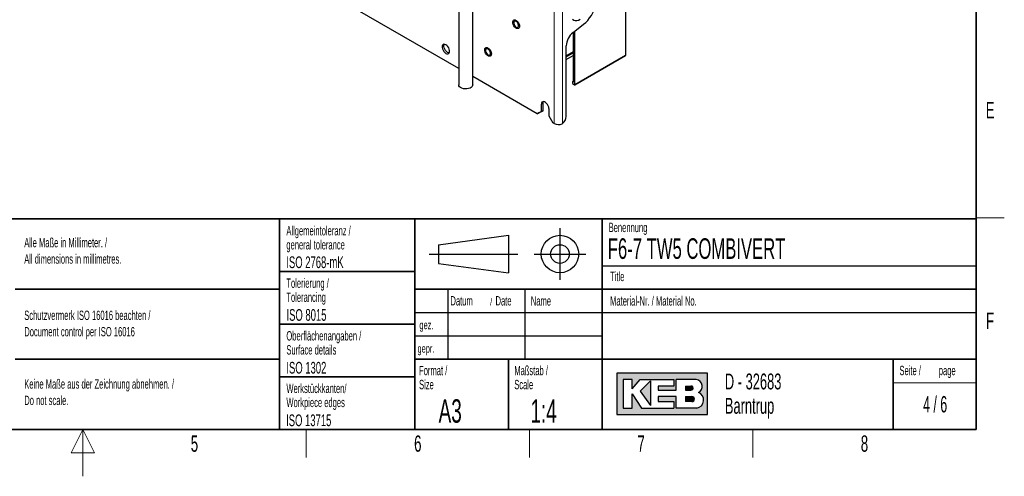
# Paper-space layout 'Blatt4' of a CAD drawing. Header units: millimetres. Extents: x 5 to 418, y 2 to 292.
# Tile 52 of 66: x 203 to 414, y 2 to 100. Entities that reach past the tile are written whole.
import ezdxf

# ---------------------------------------------------------------- set-up
doc = ezdxf.new("R2010")
doc.units = ezdxf.units.MM
doc.layers.add('SLD-0', color=7, linetype='Continuous')
doc.styles.add('SLDTEXTSTYLE0', font='TXT', dxfattribs={"width": 0.7})
doc.styles.add('SLDTEXTSTYLE1', font='TXT', dxfattribs={"width": 0.605})
doc.styles.add('SLDTEXTSTYLE2', font='TXT', dxfattribs={"width": 0.563})

# ---------------------------------------------------------------- blocks, each defined once
blk = doc.blocks.new('SW_NOTE_0_56')
at = {"layer": 'SLD-0', "color": 0, "attachment_point": 1}
for s, insert, char_height, style in [('Basisgerät mit Zubehör', (0, 6.4802509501), 5.0270833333, 'SLDTEXTSTYLE0'), ('basic device with accessories', (1.34835, -0.0238141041), 3.5956, 'SLDTEXTSTYLE1')]:
    blk.add_mtext(s, dxfattribs=dict(at, insert=insert, char_height=char_height, style=style))
blk = doc.blocks.new('SW_NOTE_0_60')
at = {"layer": 'SLD-0', "color": 0, "char_height": 2, "attachment_point": 1, "style": 'SLDTEXTSTYLE1'}
for s, insert in [('Alle Maße in Millimeter. /', (0, 2.5781354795)), ('All dimensions in millimetres.', (0, -0.9218646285))]:
    blk.add_mtext(s, dxfattribs=dict(at, insert=insert))
blk = doc.blocks.new('SW_NOTE_0_63')
at = {"layer": 'SLD-0', "color": 0, "char_height": 2, "attachment_point": 1, "style": 'SLDTEXTSTYLE1'}
for s, insert in [('Keine Maße aus der Zeichnung abnehmen. /', (0, 2.5781354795)), ('Do not scale.', (0, -0.9218646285))]:
    blk.add_mtext(s, dxfattribs=dict(at, insert=insert))
blk = doc.blocks.new('SW_NOTE_0_64')
at = {"layer": 'SLD-0', "color": 0, "char_height": 2, "attachment_point": 1, "style": 'SLDTEXTSTYLE1'}
for s, insert in [('Schutzvermerk ISO 16016 beachten /', (0, 2.5781354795)), ('Document control per ISO 16016', (0, -0.9218646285))]:
    blk.add_mtext(s, dxfattribs=dict(at, insert=insert))
blk = doc.blocks.new('SW_NOTE_0_65')
at = {"layer": 'SLD-0', "color": 0, "char_height": 2, "attachment_point": 1, "style": 'SLDTEXTSTYLE1'}
for s, insert in [('Werkstückkanten/', (0, 2.5781354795)), ('Workpiece edges', (0, -0.4218645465))]:
    blk.add_mtext(s, dxfattribs=dict(at, insert=insert))
blk = doc.blocks.new('SW_NOTE_0_66')
at = {"layer": 'SLD-0', "color": 0, "char_height": 2, "attachment_point": 1, "style": 'SLDTEXTSTYLE1'}
for s, insert in [('Oberflächenangaben /', (0, 2.5781354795)), ('Surface details', (0, -0.4218645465))]:
    blk.add_mtext(s, dxfattribs=dict(at, insert=insert))
blk = doc.blocks.new('SW_NOTE_0_67')
at = {"layer": 'SLD-0', "color": 0, "char_height": 2, "attachment_point": 1, "style": 'SLDTEXTSTYLE1'}
for s, insert in [('Tolerierung /', (0, 2.5781354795)), ('Tolerancing', (0, -0.4218645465))]:
    blk.add_mtext(s, dxfattribs=dict(at, insert=insert))
blk = doc.blocks.new('SW_NOTE_0_68')
at = {"layer": 'SLD-0', "color": 0, "char_height": 2, "attachment_point": 1, "style": 'SLDTEXTSTYLE1'}
for s, insert in [('Allgemeintoleranz /', (0, 2.5781354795)), ('general tolerance', (0, -0.4218645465))]:
    blk.add_mtext(s, dxfattribs=dict(at, insert=insert))
blk = doc.blocks.new('SW_NOTE_0_69')
at = {"layer": 'SLD-0', "color": 0, "char_height": 2, "attachment_point": 1, "style": 'SLDTEXTSTYLE1'}
for s, insert in [('Format /', (0, 2.5781354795)), ('Size', (0, -0.4218645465))]:
    blk.add_mtext(s, dxfattribs=dict(at, insert=insert))
blk = doc.blocks.new('SW_NOTE_0_70')
at = {"layer": 'SLD-0', "color": 0, "attachment_point": 1, "style": 'SLDTEXTSTYLE1'}
for s, insert, char_height in [('Datum', (0, 2.5781354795), 2), ('/', (8.4829859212, 2.0780460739), 1.5), ('Date', (9.6392361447, 2.5781354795), 2)]:
    blk.add_mtext(s, dxfattribs=dict(at, insert=insert, char_height=char_height))
blk = doc.blocks.new('SW_NOTE_0_71')
at = {"layer": 'SLD-0', "color": 0, "char_height": 2, "attachment_point": 1, "style": 'SLDTEXTSTYLE1'}
for s, insert in [('Maßstab /', (0, 2.5781354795)), ('Scale', (0, -0.4218645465))]:
    blk.add_mtext(s, dxfattribs=dict(at, insert=insert))
blk = doc.blocks.new('SW_NOTE_0_72')
at = {"layer": 'SLD-0', "color": 0, "char_height": 3.4, "attachment_point": 1, "style": 'SLDTEXTSTYLE1'}
for s, insert in [('D - 32683', (0, 4.3828303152)), ('Barntrup', (0, -0.8171696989))]:
    blk.add_mtext(s, dxfattribs=dict(at, insert=insert))
blk = doc.blocks.new('SW_NOTE_0_73')
at = {"layer": 'SLD-0', "color": 0, "char_height": 2, "attachment_point": 1, "style": 'SLDTEXTSTYLE1'}
for s, insert in [('Seite /', (0, 2.5781354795)), ('page', (8.413542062, 2.5784205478))]:
    blk.add_mtext(s, dxfattribs=dict(at, insert=insert))

psp = doc.layouts.new('Blatt4')

# ---------------------------------------------------------------- hatches: boundary and pattern name
at = {"linetype": 'Continuous'}
h = psp.add_hatch(color=7, dxfattribs=at)
h.paths.add_polyline_path([(331.1423676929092, 15.18257760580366), (350.5207896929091, 15.18257760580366), (350.5207896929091, 24.04128480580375), (331.1423676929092, 24.04128480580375)], flags=0)
edge = h.paths.add_edge_path(flags=0)
edge.add_arc((347.9991875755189, 18.26988521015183), 1.720915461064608, -81.72003226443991, 70.17096003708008, ccw=False)
edge.add_line((348.2470169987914, 16.56690822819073), (348.2293995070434, 16.56675060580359))
edge.add_line((348.2293995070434, 16.56675060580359), (343.8767592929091, 16.56675060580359))
edge.add_line((343.8767592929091, 16.56675060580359), (343.8767592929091, 19.05826200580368))
edge.add_line((343.8767592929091, 19.05826200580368), (340.0010748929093, 19.05826200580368))
edge.add_line((340.0010748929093, 19.05826200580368), (340.0010748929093, 17.95092360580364))
edge.add_line((340.0010748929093, 17.95092360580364), (343.3230900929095, 17.95092360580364))
edge.add_line((343.3230900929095, 17.95092360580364), (343.3230900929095, 16.56675060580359))
edge.add_line((343.3230900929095, 16.56675060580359), (336.4022250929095, 16.56675060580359))
edge.add_line((336.4022250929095, 16.56675060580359), (334.4643828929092, 19.61193120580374))
edge.add_line((334.4643828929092, 19.61193120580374), (334.4643828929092, 16.56675060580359))
edge.add_line((334.4643828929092, 16.56675060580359), (332.5265406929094, 16.56675060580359))
edge.add_line((332.5265406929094, 16.56675060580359), (332.5265406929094, 22.65711180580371))
edge.add_line((332.5265406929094, 22.65711180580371), (334.4643828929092, 22.65711180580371))
edge.add_line((334.4643828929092, 22.65711180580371), (334.4643828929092, 20.71926960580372))
edge.add_line((334.4643828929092, 20.71926960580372), (336.1253904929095, 22.65711180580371))
edge.add_line((336.1253904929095, 22.65711180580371), (343.3230900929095, 22.65711180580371))
edge.add_line((343.3230900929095, 22.65711180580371), (343.3230900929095, 21.27293880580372))
edge.add_line((343.3230900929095, 21.27293880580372), (340.0010748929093, 21.27293880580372))
edge.add_line((340.0010748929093, 21.27293880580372), (340.0010748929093, 20.44243500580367))
edge.add_line((340.0010748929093, 20.44243500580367), (343.8767592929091, 20.44243500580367))
edge.add_line((343.8767592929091, 20.44243500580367), (343.8767592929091, 22.65711180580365))
edge.add_line((343.8767592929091, 22.65711180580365), (348.1497422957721, 22.65711180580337))
edge.add_line((348.1497422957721, 22.65711180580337), (348.151741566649, 22.65711180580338))
edge.add_line((348.151741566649, 22.65711180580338), (348.1521661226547, 22.65713246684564))
edge.add_arc((347.9523797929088, 21.20834406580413), 1.462498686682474, -64.4589412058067, 82.1484933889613, ccw=False)
psp.add_hatch(color=7, dxfattribs=at).paths.add_polyline_path([(338.3400672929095, 17.12041980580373), (338.3400672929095, 22.38027720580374), (336.1253904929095, 20.16560040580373)], flags=0)
h = psp.add_hatch(color=7, dxfattribs=at)
edge = h.paths.add_edge_path(flags=0)
edge.add_line((345.8146014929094, 20.44243500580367), (346.974194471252, 20.44243500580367))
edge.add_arc((347.0534490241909, 20.85768690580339), 0.4227474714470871, 259.1945394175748, 460.8054605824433)
edge.add_line((346.9741944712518, 21.27293880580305), (345.8146014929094, 21.27293880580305))
edge.add_line((345.8146014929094, 21.27293880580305), (345.8146014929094, 20.44243500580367))
h = psp.add_hatch(color=7, dxfattribs=at)
edge = h.paths.add_edge_path(flags=0)
edge.add_line((345.8146014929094, 17.95092360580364), (347.1991847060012, 17.95092360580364))
edge.add_arc((347.1991847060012, 18.50459280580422), 0.5536692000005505, 270.0000000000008, 450.0000000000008)
edge.add_line((347.1991847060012, 19.05826200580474), (347.1703327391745, 19.05826200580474))
edge.add_line((347.1703327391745, 19.05826200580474), (345.8146014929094, 19.05826200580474))
edge.add_line((345.8146014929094, 19.05826200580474), (345.8146014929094, 17.95092360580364))

# ---------------------------------------------------------------- linework, layer by layer
at = {"color": 7, "linetype": 'Continuous', "lineweight": 18}
for p, q in [((317.7672694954, 77.3833407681), (317.7672694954, 199.8644674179)), ((319.5350356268, 77.3884637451), (319.5350356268, 199.8593517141)), ((333.0438932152, 91.9847761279), (333.0438932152, 111.2413634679)), ((322.1866865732, 85.7170742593), (333.0438932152, 91.9847761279)), ((315.0272317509, 81.5168306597), (315.3807851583, 81.7209326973))]:
    psp.add_line(p, q, dxfattribs=at)
at = {"color": 7, "linetype": 'Continuous', "lineweight": 25}
for p, q in [((297.3523396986, 89.1686288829), (261.1079123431, 110.0920914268)), ((333.0789751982, 92.0349037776), (333.0789751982, 111.2914911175)), ((297.3523396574, 105.7398809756), (297.3523396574, 85.6500392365)), ((300.3523394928, 85.6500394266), (300.3523394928, 104.0080212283)), ((321.7913280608, 96.8463212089), (324.0380619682, 98.6008032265)), ((321.8330797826, 96.878917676), (321.8330797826, 86.2273633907)), ((322.1866865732, 85.7170742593), (322.1866865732, 97.1550566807)), ((320.3305307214, 78.8632458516), (320.3305307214, 93.9926854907)), ((321.833079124, 92.7177073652), (320.3305321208, 91.8502914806)), ((320.3305308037, 91.6666621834), (321.833079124, 92.5340757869)), ((320.3305308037, 91.10149833), (321.833079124, 91.9093768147)), ((322.1607794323, 85.6598165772), (333.0164687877, 91.9266364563)), ((314.1433464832, 79.4753869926), (300.3523405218, 87.4367652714)), ((321.8330804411, 86.4175160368), (321.6740333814, 86.3191789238)), ((321.6740333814, 86.3191789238), (321.6740333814, 85.9109137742)), ((321.6740333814, 86.3191789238), (321.8330797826, 86.2273633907)), ((321.6740333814, 85.9109137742), (322.0982572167, 85.6660145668)), ((315.3807851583, 80.1899079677), (314.4968998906, 79.6794890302)), ((315.0272317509, 79.9858059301), (315.0272317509, 81.5168306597)), ((315.0272317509, 79.9858059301), (315.3807851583, 80.1899079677)), ((315.3807851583, 80.1899079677), (315.3807851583, 81.7209326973)), ((316.6182199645, 80.5983727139), (316.6182199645, 79.0673479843)), ((314.1433464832, 79.4753869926), (315.0272317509, 79.9858059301)), ((314.4968998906, 79.6794890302), (314.1433464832, 79.4753869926)), ((316.6182199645, 79.0673479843), (317.5021052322, 77.5364168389)), ((317.7672694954, 77.3833407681), (317.5021052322, 77.5364168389))]:
    psp.add_line(p, q, dxfattribs=at)
at = {"color": 7, "linetype": 'Continuous', "lineweight": 25, "flags": 128}
for points in [[(324.0380619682, 98.6008032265), (324.4942821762, 98.9936712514), (324.9316067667, 99.4443282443), (325.3423133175, 99.9448362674), (325.7191509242, 100.4863371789), (326.0554656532, 101.0592832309), (326.3453180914, 101.6535657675), (326.5835913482, 102.2586688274), (326.7660779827, 102.8639261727), (326.8895557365, 103.4586440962), (326.9518448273, 104.0323170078), (326.9518448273, 104.5748251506), (326.8895557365, 105.0765866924), (326.7660779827, 105.528740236), (326.5835913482, 105.9232969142), (326.3453180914, 106.2533016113), (326.0554656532, 106.5129215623), (325.7191509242, 106.6975668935), (325.3423133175, 106.803986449), (324.9316067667, 106.8302966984), (324.4942821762, 106.7760355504), (324.0380619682, 106.6421629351)], [(309.5105490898, 97.8603867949), (309.3056679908, 98.0578354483), (309.130100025, 98.304577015), (308.9994395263, 98.5786872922), (308.9253032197, 98.8558173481), (308.9142712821, 99.1113500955), (308.967328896, 99.3225599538), (309.0797608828, 99.4706934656), (309.2415758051, 99.5425860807), (309.4383963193, 99.5318516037), (309.6527341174, 99.4394359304), (309.8655440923, 99.2735593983), (310.0579181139, 99.0489580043), (310.212760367, 98.7855877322), (310.3163151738, 98.5068543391), (310.3593813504, 98.2375130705), (310.3381288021, 98.0015059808), (310.2544515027, 97.8197992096), (310.1157778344, 97.7085456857), (309.9344357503, 97.6776264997), (309.7265332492, 97.7297884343), (309.5105490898, 97.8603867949)], [(309.6355408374, 98.0002354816), (309.8169250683, 97.9324648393), (309.9764324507, 97.9467263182), (310.094820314, 98.0413040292), (310.1578140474, 98.2048003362), (310.1578140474, 98.4174865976), (310.094820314, 98.6537139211), (309.9764324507, 98.8849793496), (309.8169250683, 99.0834041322), (309.6355408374, 99.2250552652), (309.4541592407, 99.2928243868), (309.2946518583, 99.278562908), (309.1762613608, 99.1839867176), (309.1132676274, 99.0204904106), (309.1132676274, 98.8078041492), (309.1762613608, 98.5715768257), (309.2946518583, 98.3403098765), (309.4541592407, 98.141885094), (309.6355408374, 98.0002354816)], [(321.7048904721, 99.6715495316), (321.9642243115, 99.5088007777), (322.2655564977, 99.4253972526), (322.6002186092, 99.4237447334), (322.9585830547, 99.5038884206), (323.3303403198, 99.6635269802)], [(294.6095222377, 92.3851086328), (294.8336394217, 92.2929364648), (295.0395998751, 92.2826564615), (295.2107173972, 92.3550921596), (295.3331302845, 92.5043870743), (295.3969208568, 92.718429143), (295.3969208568, 92.9798945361), (295.3331302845, 93.2675876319), (295.2107173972, 93.5582174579), (295.0395998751, 93.8282212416), (294.8336394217, 94.0557381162), (294.6095222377, 94.222326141), (294.3854057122, 94.3144979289), (294.1794452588, 94.3247779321), (294.0083270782, 94.2523426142), (293.8859148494, 94.1030473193), (293.8221242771, 93.8890052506), (293.8221242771, 93.6275398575), (293.8859148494, 93.3398467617), (294.0083270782, 93.0492173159), (294.1794452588, 92.779213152), (294.3854057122, 92.5516962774), (294.6095222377, 92.3851086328)], [(295.3202609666, 92.4808257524), (295.1871928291, 92.4970385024), (294.9630756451, 92.5892106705), (294.7389591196, 92.7557983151), (294.5329986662, 92.9833151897), (294.3618804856, 93.2533193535), (294.2394682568, 93.5439487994), (294.1756776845, 93.8316418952), (294.1756776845, 94.0931072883), (294.2394682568, 94.307149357), (294.2523375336, 94.3307226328)], [(303.4893818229, 91.9483878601), (303.2855596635, 92.1487780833), (303.1119106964, 92.3974536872), (302.9838633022, 92.6723185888), (302.9127958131, 92.9489424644), (302.9050223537, 93.2027523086), (302.9612343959, 93.4111920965), (303.0764362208, 93.5557433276), (303.2403927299, 93.6235646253), (303.4385356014, 93.6086233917), (303.6532579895, 93.5122503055), (303.8654805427, 93.3430018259), (304.0563491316, 93.1159356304), (304.2089009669, 92.851210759), (304.3095832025, 92.5723470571), (304.3494488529, 92.3041355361), (304.3249562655, 92.0704004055), (304.2382812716, 91.8919085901), (304.0971248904, 91.7845217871), (303.914031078, 91.7577895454), (303.7052672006, 91.8140746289), (303.4893818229, 91.9483878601)], [(303.6251341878, 92.0797492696), (303.8065171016, 92.0119793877), (303.9660231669, 92.0262416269), (304.0844136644, 92.1208178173), (304.1474073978, 92.2843141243), (304.1474073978, 92.4970003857), (304.0844136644, 92.7332277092), (303.9660231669, 92.9644946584), (303.8065171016, 93.1629186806), (303.6251341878, 93.3045690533), (303.4437499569, 93.3723396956), (303.2842438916, 93.3580774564), (303.1658547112, 93.2635005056), (303.1028609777, 93.1000041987), (303.1028609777, 92.8873179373), (303.1658547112, 92.6510906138), (303.2842438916, 92.4198244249), (303.4437499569, 92.2214004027), (303.6251341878, 92.0797492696)], [(300.3523394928, 85.6500394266), (300.3338719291, 85.5145777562), (300.2289723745, 85.3061360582), (300.0375723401, 85.1193035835), (299.7717004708, 84.9658190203), (299.4480620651, 84.8553261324), (299.086991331, 84.7947689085), (298.7111771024, 84.7879509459), (298.3442334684, 84.8353003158), (298.0092147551, 84.9338440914), (297.7271733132, 85.0773885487), (297.5158292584, 85.2569145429), (297.3884647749, 85.4611420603), (297.3523396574, 85.6500392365)], [(316.6182199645, 80.5983727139), (316.5859986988, 80.8757743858), (316.4919401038, 81.1679095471), (316.3436648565, 81.451105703), (316.153187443, 81.7024268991), (315.935936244, 81.9015048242), (315.7095154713, 82.0322147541), (315.4922642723, 82.0839697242), (315.3017868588, 82.0525690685), (315.1535116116, 81.9405678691), (315.0594530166, 81.7570304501), (315.0272317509, 81.5168306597)], [(315.3807851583, 81.7209326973), (315.413006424, 81.9611324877), (315.4655398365, 82.0846016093)]]:
    psp.add_lwpolyline(points, dxfattribs=at)
at = {"color": 7, "linetype": 'Continuous', "lineweight": 18, "flags": 128}
psp.add_lwpolyline([(333.0438932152, 91.9847761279), (333.0418688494, 91.9656450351), (333.0364661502, 91.9491775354), (333.0278905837, 91.9360124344), (333.0164753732, 91.9266463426), (333.0164687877, 91.9266364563)], dxfattribs=at)
at = {"color": 7, "linetype": 'Continuous', "lineweight": 25}
for centre, radius, start, end in [((324.2355876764, 93.7943721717), 3.910089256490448, 128.6907069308, 177.092804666), ((332.9539755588, 92.0348984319), 0.1250000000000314, 299.997168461, 0), ((318.388198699, 78.9590011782), 1.944690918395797, 306.1376444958, 357.1776515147), ((318.6555124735, 79.1136145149), 1.944948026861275, 242.8261209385, 293.8589166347)]:
    psp.add_arc(centre, radius, start, end, dxfattribs=at)
at = {"color": 7, "linetype": 'Continuous', "lineweight": 18}
psp.add_arc((333.0173624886, 92.0406836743), 0.0618832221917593, 295.3865108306, 354.6407594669, dxfattribs=at)
at = {"color": 7, "linetype": 'Continuous', "lineweight": 25}
psp.add_ellipse((322.0982851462, 85.7680779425), major_axis=(-0.06249491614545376, 0.1082561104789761), ratio=0.5775574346, start_param=2.356123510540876, end_param=3.927224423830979, dxfattribs=at)
psp.add_open_spline([(319.4422165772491, 77.33487353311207), (319.4582025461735, 77.3428248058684), (319.4902546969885, 77.35876724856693), (319.5200837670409, 77.37854841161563), (319.5350356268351, 77.38846374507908)], degree=3, knots=[0, 0, 0, 0, 0.4987487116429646, 1, 1, 1, 1], dxfattribs=at)
at = {"layer": 'SLD-0', "lineweight": 35}
for p, q in [((408, 12), (408, 282.5)), ((135, 57), (408, 57)), ((259, 57), (259, 12)), ((288, 57), (288, 12)), ((328, 57.0000000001), (328, 12)), ((408, 57), (408, 12)), ((259, 45.75), (288, 45.75)), ((202.5, 42), (259, 42)), ((408, 42), (288, 42)), ((259, 34.5), (288, 34.5)), ((202.5, 27), (259, 27)), ((288, 27), (408, 27)), ((308, 27), (308, 12)), ((390.2572074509, 27), (390.2572074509, 12)), ((259, 23.25), (288, 23.25)), ((26, 12), (408, 12)), ((135, 12), (408, 12))]:
    psp.add_line(p, q, dxfattribs=at)
at = {"layer": 'SLD-0', "lineweight": 18}
for p, q in [((408, 57.25), (414, 57.25)), ((390.2572074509, 22), (408, 22)), ((217, 12), (214.5, 7)), ((217, 2), (217, 12)), ((219.5, 7), (217, 12)), ((264.75, 6), (264.75, 12)), ((312.5, 6), (312.5, 12)), ((360.25, 6), (360.25, 12)), ((214.5, 7), (219.5, 7))]:
    psp.add_line(p, q, dxfattribs=at)
at = {"layer": 'SLD-0'}
for p, q in [((319, 55), (319, 44)), ((293, 51.5), (308, 53.5)), ((308, 53.5), (308, 45.5)), ((293, 51.5), (293, 47.5)), ((291, 49.5), (310, 49.5)), ((313.5, 49.5), (324.5, 49.5)), ((293, 47.5), (308, 45.5)), ((328, 47.0000000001), (408, 47.0000000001)), ((295, 42), (295, 27)), ((311.5, 42), (311.5, 27)), ((288, 37), (408, 37)), ((288, 32), (328, 32)), ((348.1497422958, 22.6571118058), (348.1517415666, 22.6571118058)), ((348.1517415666, 22.6571118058), (348.1521661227, 22.6571324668)), ((348.229399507, 16.5667506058), (348.2470169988, 16.5669082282))]:
    psp.add_line(p, q, dxfattribs=at)
at = {"layer": 'SLD-0', "linetype": 'Continuous'}
for p, q in [((350.5207896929, 24.0412848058), (331.1423676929, 24.0412848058)), ((331.1423676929, 24.0412848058), (331.1423676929, 15.1825776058)), ((350.5207896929, 15.1825776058), (350.5207896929, 24.0412848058)), ((334.4643828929, 22.6571118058), (332.5265406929, 22.6571118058)), ((332.5265406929, 22.6571118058), (332.5265406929, 16.5667506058)), ((334.4643828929, 20.7192696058), (336.1253904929, 22.6571118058)), ((334.4643828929, 20.7192696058), (334.4643828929, 22.6571118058)), ((336.1253904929, 22.6571118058), (343.3230900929, 22.6571118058)), ((338.3400672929, 22.3802772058), (336.1253904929, 20.1656004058)), ((338.3400672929, 22.3802772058), (338.3400672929, 17.1204198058)), ((340.0010748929, 21.2729388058), (340.0010748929, 20.4424350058)), ((343.3230900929, 21.2729388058), (340.0010748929, 21.2729388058)), ((343.3230900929, 22.6571118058), (343.3230900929, 21.2729388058)), ((348.1497422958, 22.6571118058), (343.8767592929, 22.6571118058)), ((343.8767592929, 20.4424350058), (343.8767592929, 22.6571118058)), ((345.8146014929, 21.2729388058), (346.9741944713, 21.2729388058)), ((345.8146014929, 21.2729388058), (345.8146014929, 20.4424350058)), ((348.1497422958, 22.6571118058), (348.1517415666, 22.6571118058)), ((348.1517415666, 22.6571118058), (348.1521661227, 22.6571324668)), ((334.4643828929, 16.5667506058), (334.4643828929, 19.6119312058)), ((334.4643828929, 19.6119312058), (336.4022250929, 16.5667506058)), ((336.1253904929, 20.1656004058), (338.3400672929, 17.1204198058)), ((340.0010748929, 20.4424350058), (343.8767592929, 20.4424350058)), ((340.0010748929, 19.0582620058), (340.0010748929, 17.9509236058)), ((343.8767592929, 19.0582620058), (340.0010748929, 19.0582620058)), ((343.8767592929, 16.5667506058), (343.8767592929, 19.0582620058)), ((345.8146014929, 20.4424350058), (346.9741944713, 20.4424350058)), ((345.8146014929, 19.0582620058), (347.199184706, 19.0582620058)), ((345.8146014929, 19.0582620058), (345.8146014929, 17.9509236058)), ((347.1703327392, 19.0582620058), (347.199184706, 19.0582620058)), ((340.0010748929, 17.9509236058), (343.3230900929, 17.9509236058)), ((343.3230900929, 17.9509236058), (343.3230900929, 16.5667506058)), ((347.199184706, 17.9509236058), (345.8146014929, 17.9509236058)), ((331.1423676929, 15.1825776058), (350.5207896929, 15.1825776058)), ((332.5265406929, 16.5667506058), (334.4643828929, 16.5667506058)), ((336.4022250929, 16.5667506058), (343.3230900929, 16.5667506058)), ((348.229399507, 16.5667506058), (343.8767592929, 16.5667506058)), ((348.229399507, 16.5667506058), (348.2470169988, 16.5669082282))]:
    psp.add_line(p, q, dxfattribs=at)
at = {"layer": 'SLD-0'}
for radius in [3.999999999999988, 1.999999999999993]:
    psp.add_circle((319, 49.5), radius, dxfattribs=at)
at = {"layer": 'SLD-0', "linetype": 'Continuous'}
for centre, radius, start, end in [((347.0534490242, 20.8576869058), 0.4227474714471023, 259.1945394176, 100.8054605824), ((347.9523797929, 21.2083440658), 1.46249868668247, 295.5410587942, 82.1484933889), ((347.199184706, 18.5045928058), 0.5536692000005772, 270, 90), ((347.9991875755, 18.2698852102), 1.720915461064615, 278.2799677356, 70.1709600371)]:
    psp.add_arc(centre, radius, start, end, dxfattribs=at)

# ---------------------------------------------------------------- block references
at = {"layer": 'SLD-0', "color": 7}
psp.add_blockref('SW_NOTE_0_56', (135.3910343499, 65.4975945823), dxfattribs=at)
at = {"layer": 'SLD-0'}
for name, p in [('SW_NOTE_0_68', (260.5043854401, 52.9003064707)), ('SW_NOTE_0_60', (204.4639500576, 50.3606872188)), ('SW_NOTE_0_67', (260.5022836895, 41.7004098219)), ('SW_NOTE_0_70', (295.5861619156, 37.9261102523)), ('SW_NOTE_0_64', (204.4639500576, 34.8276741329)), ('SW_NOTE_0_66', (260.5027641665, 30.4450935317)), ('SW_NOTE_0_69', (288.8790098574, 23.0287702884)), ('SW_NOTE_0_71', (309.2314641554, 23.0287700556)), ('SW_NOTE_0_73', (391.5827404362, 23.0329928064)), ('SW_NOTE_0_72', (354.2591907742, 19.5828264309)), ('SW_NOTE_0_63', (204.4639500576, 20.1508694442)), ('SW_NOTE_0_65', (260.5090753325, 19.2125013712))]:
    psp.add_blockref(name, p, dxfattribs=at)

# ---------------------------------------------------------------- texts
for s, insert, char_height, attachment_point, style in [('E', (410.9815679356, 82.0010772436), 3.5, 2, 'SLDTEXTSTYLE1'), ('Benennung', (329.4092408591, 56.1865848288), 2, 1, 'SLDTEXTSTYLE1'), ('F6-7 TW5 COMBIVERT', (329.222041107, 52.8643539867), 4.4, 1, 'SLDTEXTSTYLE1'), ('ISO 2768-mK', (260.4940938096, 48.9932287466), 2.5, 1, 'SLDTEXTSTYLE1'), ('Title', (329.7169273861, 45.7051426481), 2, 1, 'SLDTEXTSTYLE1'), ('Name', (312.770034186, 40.4793879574), 2, 1, 'SLDTEXTSTYLE1'), ('Material-Nr. / Material No.', (329.7169273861, 40.4793879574), 2, 1, 'SLDTEXTSTYLE1'), ('ISO 8015', (260.5277662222, 37.732972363), 2.5, 1, 'SLDTEXTSTYLE1'), ('F', (410.9536166, 37.0010772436), 3.5, 2, 'SLDTEXTSTYLE1'), ('gez.', (288.9470592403, 35.2328921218), 1.8, 1, 'SLDTEXTSTYLE1'), ('gepr.', (288.5445949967, 30.2118970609), 1.8, 1, 'SLDTEXTSTYLE1'), ('ISO 1302', (260.5038336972, 26.4529504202), 2.5, 1, 'SLDTEXTSTYLE1'), ('4 / 6', (399.2210170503, 19.1523676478), 3.5, 2, 'SLDTEXTSTYLE2'), ('A3', (293.0566699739, 18.4626222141), 5, 1, 'SLDTEXTSTYLE1'), ('1:4', (312.6833009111, 18.426931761), 5, 1, 'SLDTEXTSTYLE1'), ('ISO 13715', (260.4472726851, 15.2160422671), 2.5, 1, 'SLDTEXTSTYLE1'), ('5', (240.8527123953, 10.7429955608), 3.5, 2, 'SLDTEXTSTYLE1'), ('6', (288.6027123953, 10.7429955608), 3.5, 2, 'SLDTEXTSTYLE1'), ('7', (336.3527123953, 10.7429955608), 3.5, 2, 'SLDTEXTSTYLE1'), ('8', (384.1027123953, 10.7429955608), 3.5, 2, 'SLDTEXTSTYLE1')]:
    psp.add_mtext(s, dxfattribs=dict(at, insert=insert, char_height=char_height, attachment_point=attachment_point, style=style))

doc.saveas('drawing.dxf')
